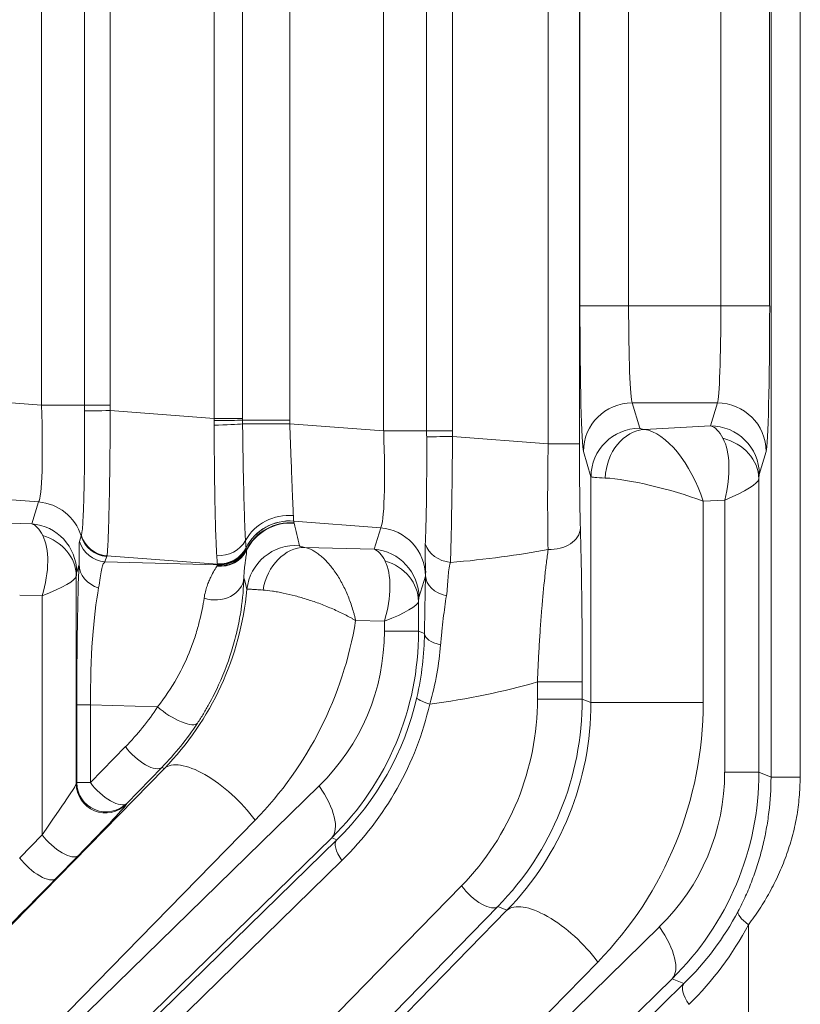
# Model space of a CAD drawing. Header units: millimetres. Extents: x 4 to 836, y 5 to 589.
# Tile 93 of 154: x 619 to 627, y 270 to 280. Entities that reach past the tile are written whole.
import ezdxf

# ---------------------------------------------------------------- set-up
doc = ezdxf.new("R2010")
doc.units = ezdxf.units.MM
doc.layers.add('1', color=7, linetype='Continuous', true_color=0xffffff)
doc.styles.add('ideas_simplex', font='simplex.shx')
doc.dimstyles.get("Standard").update_dxf_attribs({"dimtxt": 0.18, "dimasz": 0.18, "dimexe": 0.18, "dimexo": 0.0625, "dimgap": 0.09, "dimtad": 0, "dimtih": 1, "dimtoh": 1, "dimdec": 4, "dimzin": 0, "dimdsep": 46, "dimtxsty": 'Standard', "dimcen": 0.09, "dimadec": 0, "dimazin": 0, "dimtfac": 1, "dimtdec": 4, "dimtofl": 0, "dimtmove": 0, "dimatfit": 3, "dimfxl": 1, "dimtolj": 1, "dimtzin": 0, "dimarcsym": 0})

# ---------------------------------------------------------------- blocks, each defined once
blk = doc.blocks.new('_U7')
at = {"layer": '1', "color": 152, "lineweight": 13}
for p, q in [((695.062702, 354.711299), (597.434386, 354.711299)), ((663.288624, 267.843936), (597.434386, 267.843936))]:
    blk.add_line(p, q, dxfattribs=at)
at = {"layer": '1', "color": 27, "lineweight": 13}
blk.add_line((599.434386, 267.843936), (599.434386, 354.711299), dxfattribs=at)
at = {"layer": '1', "color": 87, "lineweight": 25}
for p, q in [((597.934386, 318.380118), (592.309386, 318.380118)), ((592.309386, 318.380118), (592.309386, 316.880118)), ((597.934386, 316.880118), (597.934386, 318.380118)), ((592.309386, 305.675118), (592.309386, 304.175118)), ((597.934386, 304.175118), (597.934386, 305.675118)), ((592.309386, 304.175118), (597.934386, 304.175118))]:
    blk.add_line(p, q, dxfattribs=at)
at = {"layer": '1', "color": 27, "lineweight": 18}
for points in [[(599.434386, 354.711299), (599.963367, 351.711301), (598.905405, 351.711297)], [(599.434386, 267.843936), (598.905405, 270.843935), (599.963367, 270.843938)]]:
    blk.add_solid(points, dxfattribs=at)
at = {"layer": '1', "color": 87, "linetype": 'Continuous', "lineweight": 25, "char_height": 3, "attachment_point": 7, "rotation": 90, "line_spacing_factor": 1.204819, "style": 'ideas_simplex'}
for s, insert in [('\\W1.2280;86,9', (590.468386, 305.622618)), ('\\W1.2097;3.42', (597.780886, 305.622618))]:
    blk.add_mtext(s, dxfattribs=dict(at, insert=insert))

msp = doc.modelspace()

# ---------------------------------------------------------------- linework, layer by layer
at = {"layer": '1', "color": 143, "linetype": 'Continuous', "lineweight": 13}
for p, q in [((627.025, 272.495), (627.025, 295.557)), ((627.323, 295.557), (627.323, 272.495)), ((624.741, 275.913), (624.741, 283.509)), ((625.062, 283.509), (625.062, 275.913)), ((623.055, 276.043), (623.055, 283.379)), ((623.495, 276.043), (623.495, 283.379)), ((623.76, 283.379), (623.76, 276.043)), ((621.319, 276.172), (621.319, 283.251)), ((621.609, 283.251), (621.609, 276.172)), ((622.093, 283.269), (622.093, 276.154)), ((619.548, 276.308), (619.548, 283.114)), ((619.989, 276.308), (619.989, 283.114)), ((620.253, 283.114), (620.253, 276.308)), ((625.066, 277.327), (625.066, 282.095)), ((625.566, 282.095), (625.566, 277.327)), ((626.511, 277.327), (626.511, 282.095)), ((627.011, 282.095), (627.011, 277.327)), ((625.066, 277.327), (625.566, 277.327)), ((625.566, 277.327), (626.511, 277.327)), ((626.511, 277.327), (627.011, 277.327)), ((618.6, 276.38), (619.548, 276.308)), ((619.548, 276.308), (619.989, 276.308)), ((620.253, 276.308), (619.989, 276.308)), ((625.602, 276.331), (625.68, 276.072)), ((626.475, 276.331), (625.602, 276.331)), ((626.405, 276.096), (626.475, 276.331)), ((620.254, 276.252), (621.319, 276.172)), ((621.319, 276.172), (621.609, 276.172)), ((621.609, 276.154), (622.093, 276.154)), ((622.093, 276.116), (623.055, 276.043)), ((625.729, 276.059), (626.405, 276.096)), ((623.055, 276.043), (623.495, 276.043)), ((623.76, 276.043), (623.495, 276.043)), ((623.76, 275.987), (624.741, 275.913)), ((625.062, 275.913), (624.741, 275.913)), ((625.18, 275.574), (625.102, 275.833)), ((626.975, 275.833), (626.905, 275.598)), ((625.18, 273.259), (625.18, 275.574)), ((626.901, 275.553), (626.901, 272.546)), ((619.518, 275.317), (618.64, 275.383)), ((619.45, 275.092), (619.518, 275.317)), ((626.551, 275.335), (626.329, 275.323)), ((626.329, 275.323), (626.329, 273.259)), ((626.551, 272.546), (626.551, 275.335)), ((618.771, 275.11), (619.45, 275.092)), ((623.025, 275.052), (622.133, 275.119)), ((622.957, 274.831), (623.025, 275.052)), ((619.938, 274.911), (619.955, 274.968)), ((622.246, 274.85), (622.957, 274.831)), ((619.934, 274.676), (619.909, 274.596)), ((620.217, 274.759), (620.199, 274.702)), ((620.199, 274.702), (621.356, 274.672)), ((621.354, 274.679), (620.219, 274.764)), ((619.905, 274.557), (619.905, 272.428)), ((623.484, 274.555), (623.416, 274.335)), ((619.556, 274.354), (619.325, 274.36)), ((619.556, 271.906), (619.556, 274.354)), ((623.413, 274.296), (623.413, 273.991)), ((623.063, 274.093), (622.768, 274.1)), ((623.063, 273.991), (623.063, 274.093)), ((623.413, 273.991), (623.063, 273.991)), ((623.413, 273.991), (623.473, 273.966)), ((624.631, 273.296), (624.631, 273.471)), ((625.091, 273.471), (624.631, 273.471)), ((625.091, 273.471), (625.091, 273.296)), ((625.091, 273.296), (624.631, 273.296)), ((625.091, 273.296), (625.18, 273.259)), ((625.18, 273.259), (626.329, 273.259)), ((619.91, 272.439), (619.91, 273.235)), ((619.91, 273.235), (620.05, 273.235)), ((620.05, 273.235), (620.05, 272.439)), ((620.739, 273.217), (620.05, 273.235)), ((620.05, 272.439), (620.411, 272.808)), ((616.838, 268.523), (620.808, 272.585)), ((620.783, 272.596), (620.422, 272.227)), ((620.808, 272.585), (620.783, 272.596)), ((626.901, 272.546), (626.551, 272.546)), ((626.901, 272.546), (627.025, 272.495)), ((627.025, 272.495), (627.323, 272.495)), ((616.693, 266.838), (622.393, 272.405)), ((619.905, 272.428), (619.91, 272.439)), ((619.91, 272.439), (620.05, 272.439)), ((620.422, 272.227), (620.417, 272.215)), ((621.738, 272.055), (616.693, 266.893)), ((613.939, 263.419), (622.575, 271.854)), ((622.524, 271.875), (616.823, 266.308)), ((619.325, 271.67), (619.556, 271.906)), ((622.575, 271.854), (622.524, 271.875)), ((622.627, 271.642), (613.991, 263.207)), ((619.927, 271.694), (619.697, 271.458)), ((613.991, 261.289), (623.854, 271.382)), ((624.226, 271.17), (614.363, 261.077)), ((624.319, 271.131), (624.226, 271.17)), ((620.277, 266.995), (624.319, 271.131)), ((621.207, 266.395), (625.881, 270.96)), ((626.794, 267.975), (626.794, 270.983)), ((625.249, 270.601), (621.207, 266.464)), ((626.012, 270.43), (621.338, 265.865)), ((626.133, 270.38), (626.012, 270.43)), ((613.939, 258.469), (626.133, 270.38))]:
    msp.add_line(p, q, dxfattribs=at)
for centre, major_axis, ratio, start_param, end_param in [((625.106, 277.327), (0, -1.5), 0.026186, 4.712389, 6.195919), ((625.605, 277.327), (0, -1), 0.039279, 4.712389, 6.195919), ((626.472, 277.327), (0, -1), 0.039279, 0.087266, 1.570796), ((626.972, 277.327), (0, -1.5), 0.026186, 0.087266, 1.570796), ((619.474, 276.319), (-0.038, 1.006), 0.073389, 3.2207, 4.698766), ((625.602, 275.833), (0.479, 0.143), 0.995856, 1.281115, 2.84963), ((626.475, 275.833), (0.479, -0.143), 0.995856, 0.291963, 1.860478), ((620.275, 276.252), (-0.3, -0.004), 0.000932, 4.782196, 5.970531), ((621.34, 276.154), (-0.3, -0.002), 0.014605, 1.49975, 2.687146), ((621.34, 276.117), (-0.3, -0.006), 0.044184, 1.4967, 2.685212), ((622.059, 276.116), (0.5, -0.001), 0.000077, 1.500983, 2.685657), ((626.405, 275.349), (-0.025, 0.75), 0.344332, 5.672784, 6.187335), ((626.405, 275.598), (0.479, -0.143), 0.995856, 0.291963, 1.860478), ((622.981, 276.054), (-0.038, 1.006), 0.073389, 3.2207, 4.698766), ((623.781, 275.987), (0.3, 0.004), 0.000932, 1.640603, 2.828939), ((625.68, 275.574), (0.479, 0.143), 0.995856, 1.281115, 2.84963), ((625.729, 275.561), (-0.059, -0.497), 0.802499, 3.288192, 4.807197), ((625.93, 276.072), (-0.25, 0), 0.087489, 0.02618, 0.635989), ((625.93, 275.323), (-0.306, 0.723), 0.478289, 4.512845, 6.009832), ((624.793, 275.917), (-0.023, -1.503), 0.034806, 4.715539, 5.522042), ((625.093, 275.917), (0, -1.203), 0.026128, 4.71567, 5.522173), ((626.151, 275.335), (-0.254, -0.751), 0.483887, 1.732792, 2.715229), ((626.401, 275.553), (-0.499, 0.022), 0.864178, 3.193639, 4.485026), ((626.905, 275.349), (0, -0.25), 0.031404, 3.246502, 3.761053), ((625.93, 275.574), (-0.75, 0), 0.029163, 0.02618, 0.635989), ((625.93, 275.323), (-0.749, 0.207), 0.157833, 4.193836, 5.690823), ((626.151, 275.335), (-0.749, -0.229), 0.170757, 2.08091, 3.063346), ((619.478, 274.82), (0.478, -0.146), 0.996014, 0.598846, 1.785245), ((622.083, 274.708), (0.499, 0.036), 0.938818, 1.407995, 2.594329), ((619.41, 274.347), (-0.012, -0.75), 0.344743, 2.563772, 3.034919), ((619.409, 274.596), (0.478, -0.146), 0.996014, 0.297852, 1.785245), ((622.092, 274.624), (0.485, 0.123), 0.995093, 1.240936, 2.426896), ((622.092, 274.623), (0.481, 0.135), 0.995673, 1.216601, 2.402566), ((622.097, 274.605), (0.482, 0.133), 0.995688, 1.221343, 2.410387), ((622.098, 274.601), (0.484, 0.124), 0.995743, 1.239243, 2.430754), ((618.688, 275.219), (-2.573, 3.534), 0.711936, 4.145765, 4.203722), ((619.156, 274.354), (-0.292, -0.731), 0.480074, 1.76049, 2.742926), ((619.406, 274.557), (-0.499, 0.024), 0.878584, 3.196431, 4.437869), ((620.243, 275.062), (0.268, -0.136), 0.995564, 3.909371, 5.098516), ((622.984, 274.555), (0.478, -0.146), 0.996014, 0.297852, 1.785245), ((624.771, 275.046), (0.3, 0.008), 0.722159, 4.590091, 6.245333), ((620.224, 275), (-0.287, 0.088), 0.996014, 0.598846, 1.785245), ((620.241, 275.056), (-0.287, 0.088), 0.996014, 0.598846, 1.785245), ((621.373, 275.048), (-0.299, -0.017), 0.935903, 1.421357, 2.607839), ((622.152, 274.371), (0.49, 0.101), 0.995869, 1.286442, 2.838389), ((623.769, 274.954), (-0.299, 0.018), 0.865443, 0.335733, 1.522818), ((621.382, 274.954), (0.3, -0.007), 0.98984, 4.621273, 5.846455), ((621.382, 274.959), (0.3, 0.013), 0.991805, 4.563925, 5.776996), ((621.378, 274.979), (0.298, 0.037), 0.993647, 4.506512, 5.693455), ((621.377, 274.98), (0.298, 0.033), 0.992902, 4.519588, 5.706537), ((621.378, 274.976), (0.288, 0.083), 0.995657, 4.35315, 5.53955), ((621.38, 274.97), (0.288, 0.085), 0.995635, 4.346565, 5.532964), ((622.205, 274.353), (-0.095, -0.491), 0.78085, 3.281561, 4.741325), ((622.918, 274.086), (-0.012, -0.75), 0.344743, 2.563772, 3.034919), ((622.917, 274.335), (0.478, -0.146), 0.996014, 0.297852, 1.785245), ((620.871, 276.213), (-5.474, 0.489), 0.272631, 2.146402, 2.379945), ((619.967, 273.208), (-0.001, 1.801), 0.031454, 0.617206, 1.555922), ((620.234, 274.676), (-0.3, 0.013), 0.858349, 0.051043, 1.271884), ((622.663, 274.093), (-0.292, -0.731), 0.480074, 1.76049, 2.742926), ((622.913, 274.296), (-0.499, 0.024), 0.878584, 3.196431, 4.437869), ((619.91, 274.347), (0, 0.25), 0.031454, 0.102339, 0.573486), ((619.156, 274.354), (-0.749, -0.213), 0.16115, 2.08728, 3.069716), ((621.324, 274.556), (0.3, -0.008), 0.813973, 4.361865, 6.237003), ((618.648, 274.722), (-2.322, 3.107), 0.675352, 4.158007, 4.191814), ((623.48, 276.054), (0, 1.504), 0.026222, 3.227086, 3.247464), ((623.785, 274.558), (0.3, -0.008), 0.714578, 3.179021, 4.439644), ((620.267, 273.208), (-0.01, 1.501), 0.144199, 0.613318, 1.552033), ((618.728, 274.689), (-0.564, -2.949), 0.978608, 0.978701, 1.665839), ((622.663, 274.093), (-0.749, -0.213), 0.16115, 2.08728, 3.069716), ((623.417, 274.086), (0, 0.25), 0.031454, 0.102339, 0.573486), ((619.127, 274.689), (-0.71, -3.685), 0.98281, 0.979189, 1.600153), ((620.775, 274.007), (-2.243, 0.46), 0.981792, 2.555179, 3.340294), ((620.375, 274.007), (-2.979, 0.605), 0.986374, 2.554245, 3.339359), ((623.773, 273.966), (-0.3, 0.004), 0.431916, 0.029028, 1.111028), ((621.671, 276.213), (-5.359, 0.61), 0.555322, 1.987029, 2.217956), ((620.413, 273.991), (-2.996, 0.616), 0.97997, 2.555377, 3.119577), ((623.687, 273.245), (0.292, -0.067), 0.139135, 3.169786, 4.165998), ((621.974, 273.278), (-0.511, -2.653), 0.98281, 0.979189, 1.764303), ((622.134, 273.278), (-0.57, -2.947), 0.984491, 0.979524, 1.764638), ((622.239, 273.235), (-0.564, -2.949), 0.978608, 0.978701, 1.763815), ((622.639, 273.235), (-0.71, -3.685), 0.98281, 0.979189, 1.764303), ((618.531, 274.704), (-0.511, -2.653), 0.98281, 0.979189, 1.174267), ((620.899, 273.217), (0.251, -0.165), 0.326637, 4.250465, 6.253787), ((620.253, 273.991), (-3.29, 0.675), 0.981792, 2.555179, 3.119379), ((618.691, 274.704), (-0.57, -2.947), 0.984491, 0.979524, 1.174602), ((620.57, 272.808), (0.215, -0.21), 0.402972, 4.321261, 6.254579), ((621.338, 272.055), (0.536, -0.524), 0.402972, 1.179669, 3.112987), ((624.262, 272.562), (-2.243, 0.46), 0.981792, 2.555179, 3.340294), ((623.863, 272.562), (-2.979, 0.605), 0.986374, 2.554245, 3.339359), ((619.156, 271.379), (-0.75, -1.051), 0.017505, 2.108452, 3.090889), ((620.205, 272.428), (-0.277, 0.115), 0.997667, 0.393526, 2.748067), ((620.21, 272.439), (-0.277, 0.115), 0.997667, 0.393526, 2.748067), ((620.21, 272.439), (-0.215, 0.21), 0.402972, 1.179669, 3.112987), ((621.993, 272.405), (-0.524, 0.537), 0.410893, 3.170309, 4.330756), ((619.368, 271.167), (-1.05, -1.051), 0.01851, 2.114456, 3.096892), ((619.715, 271.906), (-0.215, 0.21), 0.402972, 1.179669, 3.112987), ((622.787, 271.642), (0.21, -0.215), 0.410893, 3.170309, 4.330756), ((619.485, 271.67), (-0.215, 0.21), 0.402972, 1.179669, 3.112987), ((619.137, 270.931), (-1.05, -1.051), 0.01851, 0.960905, 2.114456), ((624.014, 271.382), (0.215, -0.21), 0.402972, 4.321261, 6.254579), ((624.85, 270.601), (0.536, -0.524), 0.402972, 1.179669, 3.112987), ((623.971, 272.517), (-2.996, 0.616), 0.97997, 2.555377, 2.864246), ((626.954, 270.983), (-0.265, 0.14), 0.281662, 0.029428, 1.079656), ((625.481, 270.96), (-0.524, 0.537), 0.410893, 3.170309, 4.330756), ((623.811, 272.517), (-3.29, 0.675), 0.981792, 2.555179, 2.864048), ((626.345, 270.167), (-0.21, 0.215), 0.410893, 0.028717, 1.189164)]:
    msp.add_ellipse(centre, major_axis=major_axis, ratio=ratio, start_param=start_param, end_param=end_param, dxfattribs=at)
for points in [[(619.989, 276.248), (619.989, 276.268), (619.989, 276.288), (619.989, 276.308)], [(620.253, 276.308), (620.253, 276.289), (620.253, 276.271), (620.254, 276.252)], [(621.318, 276.149), (621.319, 276.157), (621.319, 276.164), (621.319, 276.172)], [(621.318, 276.103), (621.318, 276.118), (621.318, 276.134), (621.318, 276.149)], [(621.609, 276.172), (621.609, 276.166), (621.609, 276.16), (621.609, 276.154)], [(621.609, 276.154), (621.609, 276.141), (621.609, 276.129), (621.61, 276.116)], [(622.093, 276.154), (622.093, 276.141), (622.093, 276.128), (622.093, 276.116)], [(623.496, 275.984), (623.496, 276.004), (623.495, 276.023), (623.495, 276.043)], [(623.76, 276.043), (623.76, 276.025), (623.76, 276.006), (623.76, 275.987)], [(622.13, 275.176), (622.131, 275.161), (622.132, 275.137), (622.132, 275.124), (622.133, 275.12)], [(622.133, 275.12), (622.133, 275.12), (622.133, 275.119), (622.133, 275.119)], [(622.133, 275.119), (622.134, 275.113), (622.136, 275.107), (622.138, 275.101)], [(622.138, 275.101), (622.138, 275.1), (622.138, 275.099), (622.139, 275.098)], [(619.955, 274.968), (619.955, 274.97), (619.956, 274.972), (619.957, 274.975)], [(621.639, 274.92), (621.641, 274.902), (621.643, 274.871), (621.644, 274.852), (621.645, 274.846)], [(621.645, 274.846), (621.646, 274.845), (621.646, 274.844), (621.646, 274.843)], [(621.645, 274.846), (621.645, 274.846), (621.645, 274.846), (621.645, 274.846)], [(621.646, 274.843), (621.647, 274.841), (621.647, 274.838), (621.648, 274.836)], [(621.648, 274.836), (621.649, 274.833), (621.65, 274.83), (621.65, 274.826)], [(621.65, 274.826), (621.65, 274.825), (621.65, 274.823), (621.65, 274.822)], [(620.219, 274.764), (620.218, 274.762), (620.217, 274.76), (620.217, 274.759)], [(621.35, 274.663), (621.352, 274.666), (621.354, 274.669), (621.356, 274.672)], [(621.354, 274.679), (621.353, 274.68), (621.353, 274.681), (621.353, 274.682)], [(621.356, 274.672), (621.355, 274.674), (621.354, 274.676), (621.354, 274.679)], [(621.347, 274.659), (621.348, 274.66), (621.349, 274.662), (621.35, 274.663)]]:
    msp.add_open_spline(points, degree=3, dxfattribs=at)
for points, knots in [([(619.957, 274.975), (619.958, 274.977), (619.958, 274.979), (619.96, 274.985), (619.96, 274.989), (619.962, 275), (619.964, 275.01), (619.968, 275.043), (619.97, 275.072), (619.973, 275.116), (619.973, 275.125), (619.974, 275.145), (619.976, 275.175), (619.978, 275.208), (619.98, 275.279), (619.982, 275.332), (619.985, 275.449), (619.986, 275.511), (619.988, 275.611), (619.988, 275.645), (619.989, 275.715), (619.989, 275.751), (619.99, 275.861), (619.99, 275.936), (619.99, 276.052), (619.99, 276.09), (619.99, 276.149), (619.99, 276.169), (619.99, 276.209), (619.989, 276.229), (619.989, 276.248)], [0, 0, 0, 0, 0.03125, 0.03125, 0.0625, 0.0625, 0.125, 0.125, 0.25, 0.25, 0.28125, 0.28125, 0.3125, 0.375, 0.375, 0.5, 0.5, 0.625, 0.625, 0.6875, 0.6875, 0.75, 0.75, 0.875, 0.875, 0.9375, 0.9375, 0.96875, 0.96875, 1, 1, 1, 1]), ([(620.254, 276.252), (620.254, 276.229), (620.254, 276.206), (620.253, 276.159), (620.253, 276.136), (620.253, 276.066), (620.252, 276.02), (620.251, 275.885), (620.25, 275.796), (620.249, 275.688), (620.249, 275.667), (620.248, 275.624), (620.247, 275.561), (620.246, 275.501), (620.244, 275.384), (620.243, 275.31), (620.239, 275.173), (620.238, 275.111), (620.235, 275.029), (620.234, 275.003), (620.233, 274.967), (620.232, 274.955), (620.232, 274.933), (620.231, 274.922), (620.229, 274.871), (620.227, 274.838), (620.224, 274.801), (620.223, 274.791), (620.221, 274.778), (620.221, 274.775), (620.22, 274.769), (620.219, 274.766), (620.219, 274.764)], [0, 0, 0, 0, 0.03125, 0.03125, 0.0625, 0.0625, 0.125, 0.125, 0.25, 0.25, 0.28125, 0.28125, 0.3125, 0.375, 0.375, 0.5, 0.5, 0.625, 0.625, 0.6875, 0.6875, 0.71875, 0.71875, 0.75, 0.75, 0.875, 0.875, 0.9375, 0.9375, 0.96875, 0.96875, 1, 1, 1, 1]), ([(621.345, 274.768), (621.343, 274.794), (621.341, 274.825), (621.338, 274.895), (621.336, 274.934), (621.334, 274.989), (621.334, 275.001), (621.333, 275.024), (621.333, 275.036), (621.332, 275.072), (621.331, 275.097), (621.329, 275.175), (621.328, 275.231), (621.326, 275.319), (621.326, 275.349), (621.325, 275.395), (621.324, 275.411), (621.324, 275.443), (621.324, 275.459), (621.322, 275.54), (621.322, 275.606), (621.321, 275.709), (621.32, 275.743), (621.32, 275.813), (621.319, 275.849), (621.319, 275.957), (621.318, 276.03), (621.318, 276.103)], [0, 0, 0, 0, 0.125, 0.125, 0.25, 0.25, 0.28125, 0.28125, 0.3125, 0.3125, 0.375, 0.375, 0.5, 0.5, 0.5625, 0.5625, 0.59375, 0.59375, 0.625, 0.625, 0.75, 0.75, 0.8125, 0.8125, 0.875, 0.875, 1, 1, 1, 1]), ([(621.61, 276.116), (621.61, 276.051), (621.612, 275.922), (621.614, 275.796), (621.616, 275.704), (621.616, 275.673), (621.617, 275.613), (621.618, 275.583), (621.62, 275.497), (621.621, 275.441), (621.623, 275.362), (621.623, 275.336), (621.625, 275.299), (621.625, 275.286), (621.626, 275.262), (621.626, 275.25), (621.628, 275.192), (621.629, 275.148), (621.631, 275.089), (621.632, 275.071), (621.633, 275.044), (621.633, 275.035), (621.634, 275.018), (621.635, 275.01), (621.636, 274.97), (621.638, 274.943), (621.639, 274.92)], [0, 0, 0, 0, 0.125, 0.25, 0.25, 0.3125, 0.3125, 0.375, 0.375, 0.5, 0.5, 0.5625, 0.5625, 0.59375, 0.59375, 0.625, 0.625, 0.75, 0.75, 0.8125, 0.8125, 0.84375, 0.84375, 0.875, 0.875, 1, 1, 1, 1]), ([(622.093, 276.116), (622.095, 276.065), (622.099, 275.963), (622.102, 275.865), (622.105, 275.792), (622.106, 275.767), (622.108, 275.72), (622.109, 275.697), (622.111, 275.629), (622.113, 275.585), (622.115, 275.522), (622.116, 275.502), (622.118, 275.462), (622.118, 275.443), (622.121, 275.388), (622.122, 275.354), (622.124, 275.307), (622.125, 275.293), (622.126, 275.265), (622.127, 275.251), (622.128, 275.214), (622.129, 275.193), (622.13, 275.176)], [0, 0, 0, 0, 0.125, 0.25, 0.25, 0.3125, 0.3125, 0.375, 0.375, 0.5, 0.5, 0.5625, 0.5625, 0.625, 0.625, 0.75, 0.75, 0.8125, 0.8125, 0.875, 0.875, 1, 1, 1, 1]), ([(623.481, 274.885), (623.483, 274.914), (623.484, 274.945), (623.486, 274.996), (623.487, 275.014), (623.488, 275.051), (623.488, 275.07), (623.49, 275.129), (623.491, 275.17), (623.492, 275.235), (623.493, 275.258), (623.494, 275.304), (623.494, 275.327), (623.495, 275.399), (623.496, 275.498), (623.496, 275.602), (623.497, 275.682), (623.497, 275.709), (623.497, 275.763), (623.497, 275.791), (623.496, 275.873), (623.496, 275.928), (623.496, 275.984)], [0, 0, 0, 0, 0.125, 0.125, 0.1875, 0.1875, 0.25, 0.25, 0.375, 0.375, 0.4375, 0.4375, 0.5, 0.5, 0.625, 0.75, 0.75, 0.8125, 0.8125, 0.875, 0.875, 1, 1, 1, 1]), ([(623.76, 275.987), (623.76, 275.922), (623.76, 275.857), (623.759, 275.76), (623.759, 275.728), (623.758, 275.68), (623.758, 275.664), (623.758, 275.632), (623.758, 275.616), (623.757, 275.537), (623.755, 275.415), (623.754, 275.299), (623.752, 275.228), (623.752, 275.214), (623.752, 275.186), (623.751, 275.145), (623.75, 275.105), (623.749, 275.028), (623.748, 274.98), (623.746, 274.911), (623.745, 274.889), (623.744, 274.846), (623.743, 274.825), (623.742, 274.765), (623.74, 274.728), (623.739, 274.696)], [0, 0, 0, 0, 0.125, 0.125, 0.1875, 0.1875, 0.21875, 0.21875, 0.25, 0.25, 0.375, 0.5, 0.5, 0.53125, 0.53125, 0.5625, 0.625, 0.625, 0.75, 0.75, 0.8125, 0.8125, 0.875, 0.875, 1, 1, 1, 1]), ([(619.934, 274.676), (619.936, 274.709), (619.936, 274.738), (619.935, 274.79), (619.934, 274.812), (619.933, 274.841), (619.933, 274.85), (619.933, 274.867), (619.933, 274.874), (619.934, 274.894), (619.935, 274.904), (619.938, 274.911)], [0, 0, 0, 0, 0.25, 0.25, 0.5, 0.5, 0.625, 0.625, 0.75, 0.75, 1, 1, 1, 1]), ([(623.485, 274.558), (623.486, 274.587), (623.486, 274.615), (623.484, 274.67), (623.482, 274.697), (623.48, 274.751), (623.479, 274.777), (623.479, 274.831), (623.48, 274.858), (623.481, 274.885)], [0, 0, 0, 0, 0.25, 0.25, 0.5, 0.5, 0.75, 0.75, 1, 1, 1, 1]), ([(621.353, 274.683), (621.351, 274.69), (621.35, 274.701), (621.347, 274.729), (621.346, 274.747), (621.345, 274.768)], [0, 0, 0, 0, 0.5, 0.5, 1, 1, 1, 1]), ([(621.65, 274.822), (621.651, 274.81), (621.65, 274.796), (621.646, 274.762), (621.643, 274.742), (621.638, 274.708), (621.636, 274.695), (621.633, 274.669), (621.631, 274.655), (621.628, 274.625), (621.626, 274.609), (621.624, 274.575), (621.623, 274.557), (621.623, 274.537)], [0, 0, 0, 0, 0.25, 0.25, 0.5, 0.5, 0.625, 0.625, 0.75, 0.75, 0.875, 0.875, 1, 1, 1, 1]), ([(622.192, 274.867), (622.193, 274.865), (622.197, 274.862), (622.211, 274.858), (622.217, 274.856), (622.23, 274.853), (622.237, 274.851), (622.246, 274.85)], [0, 0, 0, 0, 0.5, 0.5, 0.75, 0.75, 1, 1, 1, 1]), ([(622.246, 274.85), (622.272, 274.844), (622.298, 274.835), (622.338, 274.814), (622.351, 274.806), (622.378, 274.788), (622.392, 274.778), (622.432, 274.746), (622.458, 274.72), (622.51, 274.663), (622.535, 274.631), (622.57, 274.58), (622.581, 274.563), (622.604, 274.526), (622.615, 274.507), (622.647, 274.448), (622.666, 274.408), (622.693, 274.344), (622.701, 274.323), (622.718, 274.279), (622.725, 274.257), (622.739, 274.213), (622.746, 274.19), (622.755, 274.157), (622.758, 274.145), (622.763, 274.123), (622.766, 274.111), (622.768, 274.1)], [0, 0, 0, 0, 0.125, 0.125, 0.1875, 0.1875, 0.25, 0.25, 0.375, 0.375, 0.5, 0.5, 0.5625, 0.5625, 0.625, 0.625, 0.75, 0.75, 0.8125, 0.8125, 0.875, 0.875, 0.9375, 0.9375, 0.96875, 0.96875, 1, 1, 1, 1]), ([(624.631, 273.471), (624.634, 273.538), (624.637, 273.603), (624.643, 273.732), (624.647, 273.796), (624.652, 273.89), (624.654, 273.921), (624.658, 273.983), (624.66, 274.014), (624.667, 274.104), (624.671, 274.163), (624.685, 274.334), (624.695, 274.441), (624.709, 274.568), (624.711, 274.593), (624.717, 274.643), (624.726, 274.715), (624.735, 274.785), (624.741, 274.83)], [0, 0, 0, 0, 0.125, 0.125, 0.25, 0.25, 0.3125, 0.3125, 0.375, 0.375, 0.5, 0.5, 0.75, 0.75, 0.8125, 0.8125, 0.875, 1, 1, 1, 1]), ([(620.199, 274.702), (620.191, 274.696), (620.183, 274.686), (620.174, 274.665), (620.172, 274.657), (620.167, 274.639), (620.165, 274.628), (620.159, 274.595), (620.155, 274.568), (620.147, 274.507), (620.142, 274.472), (620.134, 274.434)], [0, 0, 0, 0, 0.25, 0.25, 0.375, 0.375, 0.5, 0.5, 0.75, 0.75, 1, 1, 1, 1]), ([(621.353, 274.682), (621.353, 274.682), (621.353, 274.682), (621.353, 274.683), (621.353, 274.683), (621.353, 274.683)], [0, 0, 0, 0, 0.522587, 0.522587, 1, 1, 1, 1]), ([(623.739, 274.696), (623.733, 274.672), (623.728, 274.647), (623.72, 274.595), (623.718, 274.568), (623.713, 274.511), (623.712, 274.481), (623.707, 274.419), (623.704, 274.387), (623.698, 274.354)], [0, 0, 0, 0, 0.25, 0.25, 0.5, 0.5, 0.75, 0.75, 1, 1, 1, 1]), ([(621.215, 274.33), (621.218, 274.353), (621.223, 274.375), (621.233, 274.416), (621.239, 274.435), (621.248, 274.461), (621.251, 274.47), (621.257, 274.487), (621.267, 274.511), (621.277, 274.532), (621.296, 274.572), (621.308, 274.595), (621.33, 274.633), (621.34, 274.648), (621.347, 274.659)], [0, 0, 0, 0, 0.125, 0.125, 0.25, 0.25, 0.3125, 0.3125, 0.375, 0.5, 0.5, 0.75, 0.75, 1, 1, 1, 1]), ([(621.623, 274.537), (621.62, 274.438), (621.611, 274.328), (621.585, 274.151), (621.574, 274.09), (621.553, 273.996), (621.546, 273.964), (621.529, 273.9), (621.52, 273.867), (621.473, 273.704), (621.424, 273.572), (621.334, 273.374), (621.301, 273.309), (621.247, 273.211), (621.228, 273.178), (621.189, 273.114), (621.169, 273.082), (621.148, 273.05)], [0, 0, 0, 0, 0.25, 0.25, 0.375, 0.375, 0.4375, 0.4375, 0.5, 0.5, 0.75, 0.75, 0.875, 0.875, 0.9375, 0.9375, 1, 1, 1, 1]), ([(621.654, 274.42), (621.655, 274.42), (621.664, 274.421), (621.686, 274.421), (621.707, 274.42), (621.715, 274.42), (621.732, 274.419), (621.741, 274.418), (621.771, 274.416), (621.794, 274.415), (621.819, 274.413)], [0, 0, 0, 0, 0.25, 0.5, 0.5, 0.625, 0.625, 0.75, 0.75, 1, 1, 1, 1]), ([(621.819, 274.413), (621.848, 274.411), (621.88, 274.408), (621.932, 274.4), (621.95, 274.397), (621.987, 274.39), (622.007, 274.386), (622.065, 274.374), (622.106, 274.364), (622.191, 274.342), (622.234, 274.329), (622.298, 274.309), (622.32, 274.302), (622.363, 274.287), (622.385, 274.279), (622.451, 274.254), (622.493, 274.237), (622.555, 274.21), (622.576, 274.2), (622.616, 274.181), (622.637, 274.172), (622.676, 274.152), (622.695, 274.142), (622.723, 274.126), (622.732, 274.121), (622.75, 274.111), (622.759, 274.105), (622.768, 274.1)], [0, 0, 0, 0, 0.125, 0.125, 0.1875, 0.1875, 0.25, 0.25, 0.375, 0.375, 0.5, 0.5, 0.5625, 0.5625, 0.625, 0.625, 0.75, 0.75, 0.8125, 0.8125, 0.875, 0.875, 0.9375, 0.9375, 0.96875, 0.96875, 1, 1, 1, 1]), ([(620.739, 273.217), (620.814, 273.312), (620.879, 273.41), (620.991, 273.608), (621.038, 273.708), (621.086, 273.831), (621.095, 273.856), (621.112, 273.904), (621.136, 273.976), (621.155, 274.044), (621.188, 274.176), (621.204, 274.257), (621.215, 274.33)], [0, 0, 0, 0, 0.25, 0.25, 0.5, 0.5, 0.5625, 0.5625, 0.625, 0.75, 0.75, 1, 1, 1, 1]), ([(623.698, 274.354), (623.687, 274.281), (623.676, 274.203), (623.661, 274.078), (623.656, 274.035), (623.647, 273.946), (623.643, 273.899), (623.639, 273.851)], [0, 0, 0, 0, 0.5, 0.5, 0.75, 0.75, 1, 1, 1, 1]), ([(623.639, 273.851), (623.631, 273.754), (623.618, 273.654), (623.582, 273.452), (623.558, 273.349), (623.528, 273.245)], [0, 0, 0, 0, 0.5, 0.5, 1, 1, 1, 1]), ([(626.688, 271.121), (626.715, 271.172), (626.74, 271.224), (626.789, 271.331), (626.811, 271.386), (626.853, 271.497), (626.873, 271.553), (626.9, 271.639), (626.908, 271.668), (626.924, 271.726), (626.932, 271.755), (626.953, 271.842), (626.966, 271.901), (626.987, 272.018), (626.996, 272.077), (627.017, 272.255), (627.025, 272.374), (627.025, 272.495)], [0, 0, 0, 0, 0.125, 0.125, 0.25, 0.25, 0.375, 0.375, 0.4375, 0.4375, 0.5, 0.5, 0.625, 0.625, 0.75, 0.75, 1, 1, 1, 1]), ([(627.323, 272.495), (627.323, 272.426), (627.317, 272.289), (627.299, 272.153), (627.281, 272.051), (627.274, 272.017), (627.259, 271.95), (627.25, 271.917), (627.224, 271.817), (627.203, 271.752), (627.168, 271.655), (627.155, 271.623), (627.129, 271.56), (627.116, 271.528), (627.073, 271.435), (627.043, 271.374), (626.978, 271.256), (626.943, 271.199), (626.871, 271.089), (626.833, 271.035), (626.794, 270.983)], [0, 0, 0, 0, 0.125, 0.25, 0.25, 0.3125, 0.3125, 0.375, 0.375, 0.5, 0.5, 0.5625, 0.5625, 0.625, 0.625, 0.75, 0.75, 0.875, 0.875, 1, 1, 1, 1])]:
    msp.add_open_spline(points, degree=3, knots=knots, dxfattribs=at)
at = {"layer": '1', "color": 143, "linetype": 'Continuous', "lineweight": 18}
for points, knots in [([(625.071, 275.046), (625.073, 274.994), (625.074, 274.94), (625.076, 274.856), (625.077, 274.828), (625.078, 274.77), (625.079, 274.741), (625.082, 274.592), (625.084, 274.467), (625.086, 274.268), (625.087, 274.2), (625.088, 274.112), (625.088, 274.094), (625.089, 274.059), (625.089, 274.005), (625.089, 273.951), (625.09, 273.843), (625.091, 273.77), (625.091, 273.622), (625.091, 273.547), (625.091, 273.471)], [0, 0, 0, 0, 0.125, 0.125, 0.1875, 0.1875, 0.25, 0.25, 0.5, 0.5, 0.625, 0.625, 0.65625, 0.65625, 0.6875, 0.75, 0.75, 0.875, 0.875, 1, 1, 1, 1]), ([(623.473, 273.966), (623.474, 274.022), (623.475, 274.076), (623.477, 274.181), (623.478, 274.232), (623.48, 274.379), (623.482, 274.472), (623.485, 274.558)], [0, 0, 0, 0, 0.25, 0.25, 0.5, 0.5, 1, 1, 1, 1]), ([(623.395, 273.311), (623.421, 273.424), (623.44, 273.536), (623.465, 273.754), (623.472, 273.861), (623.473, 273.966)], [0, 0, 0, 0, 0.5, 0.5, 1, 1, 1, 1])]:
    msp.add_open_spline(points, degree=3, knots=knots, dxfattribs=at)

# ---------------------------------------------------------------- dimensions: what is measured, and where the dimension line sits
at = {"layer": '1', "color": 87, "linetype": 'Continuous', "lineweight": 25}
dim = msp.add_linear_dim(base=(599.434, 267.844), p1=(701.22, 354.711), p2=(665.789, 267.844), angle=90, text='<>\\P[\\C87;{\\H1.00x;\\Fsimplex.shx;3.42\\Fsimplex.shx;}\\C87; ]', dimstyle='Standard', override={"dimtxt": 3, "dimasz": 3, "dimexe": 2, "dimexo": 2.5, "dimgap": 1.5, "dimtad": 1, "dimtih": 0, "dimtoh": 0, "dimdec": 1, "dimlfac": 1, "dimzin": 8, "dimdsep": 44, "dimlunit": 2, "dimtxsty": 'ideas_simplex', "dimsah": 1, "dimse1": 0, "dimse2": 0, "dimsd1": 0, "dimsd2": 0, "dimclrd": 27, "dimclre": 152, "dimclrt": 87, "dimtol": 0, "dimtm": -0.1, "dimtfac": 0.5, "dimtdec": 2, "dimtofl": 1, "dimtmove": 0, "dimtzin": 8, "dimlwd": 13, "dimlwe": 13}, dxfattribs=at)
dim.commit()
dim.dimension.update_dxf_attribs({"geometry": '_U7', "text_midpoint": (599.434, 311.278), "dimtype": 160})

doc.saveas('drawing.dxf')
